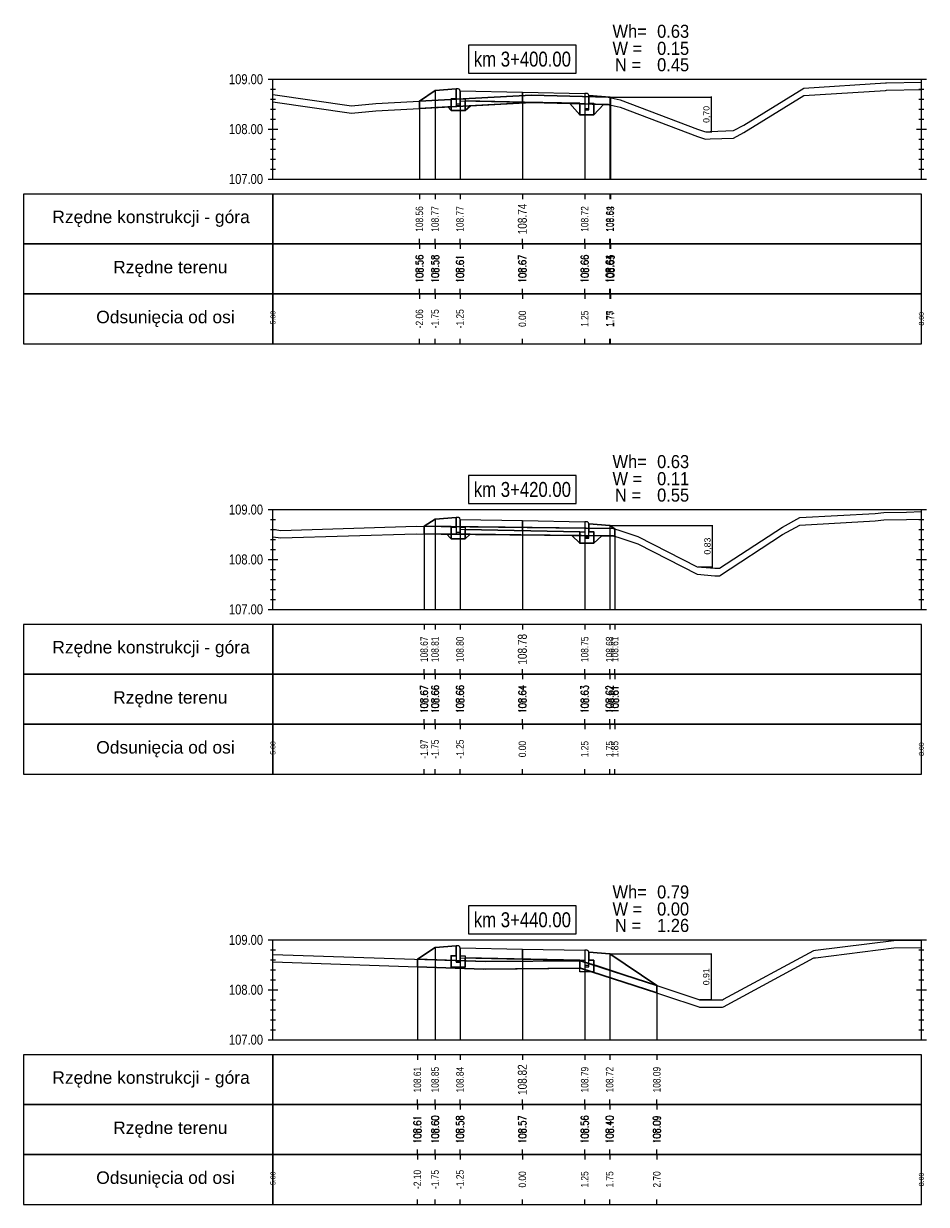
# Model space of a CAD drawing. Extents: x 7537626 to 7538805, y 5722894 to 5725486.
# Tile 81 of 105: x 7538582 to 7538600, y 5725387 to 5725410. Entities that reach past the tile are written whole.
import ezdxf

# ---------------------------------------------------------------- set-up
doc = ezdxf.new("R2010")
doc.units = 0
doc.header["$PDMODE"] = 35
doc.header["$PDSIZE"] = 0.3
for name, color, linetype in [('C-DROGI-PROFILE', 7, 'Continuous'), ('C-DROGI-PROFILE-ETYKIETY', 7, 'Continuous'), ('C-DROGI-PRZEKROJE-ETYKIETY', 7, 'Continuous'), ('C-POPRZECZKA-przekrój', 2, 'Continuous'), ('C-POPRZECZKA-widok', 1, 'Continuous')]:
    doc.layers.add(name, color=color, linetype=linetype)
for name, color, linetype, true_color in [('C-humus', 7, 'Continuous', 0x003df5), ('C-Teren', 7, 'Continuous', 0x008521), ('poprzeczki', 7, 'Continuous', 0x0000d6)]:
    doc.layers.add(name, color=color, linetype=linetype, true_color=true_color)
for name, color, linetype, lineweight, plot in [('D-1.pow. hum.', 7, 'Continuous', 30, False), ('D-2.wykop', 30, 'Continuous', 30, False), ('D-3.nasyp', 4, 'Continuous', 30, False)]:
    doc.layers.add(name, color=color, linetype=linetype, lineweight=lineweight, plot=plot)
doc.layers.add('D-roboty-ziemne-opis', color=2, linetype='Continuous', lineweight=30)
doc.styles.add('2mm08', font='arial.ttf', dxfattribs={"width": 0.8})
doc.styles.add('opis_50', font='arial.ttf', dxfattribs={"height": 0.125})
doc.styles.get("Standard").update_dxf_attribs({"font": 'arial.ttf'})
doc.dimstyles.new('OPIS_50', dxfattribs={"dimscale": 0.5, "dimtxt": 0.125, "dimasz": 0.25, "dimexe": 0.1, "dimexo": 0.15, "dimgap": 0.1, "dimtad": 1, "dimzin": 0, "dimtxsty": 'opis_50', "dimblk": 'ARCHTICK', "dimcen": 0.15, "dimdle": 0.1, "dimaunit": 2, "dimadec": 4, "dimazin": 0, "dimtfac": 1, "dimtmove": 0, "dimatfit": 3, "dimfxl": 1, "dimarcsym": 0})

# ---------------------------------------------------------------- blocks, each defined once
blk = doc.blocks.new('_ArchTick')
at = {"color": 0, "linetype": 'ByBlock', "const_width": 0.15}
blk.add_lwpolyline([(-0.5, -0.5), (0.5, 0.5)], dxfattribs=at)
blk = doc.blocks.new('*D165')
at = {"layer": 'Defpoints', "color": 0, "transparency": 16777216}
for p in [(7538594.068, 5725408.982), (7538595.99, 5725408.287), (7538596.103, 5725408.287)]:
    blk.add_point(p, dxfattribs=at)
at = {"layer": 'poprzeczki', "color": 0, "lineweight": -2, "transparency": 16777216}
for p, q in [((7538594.083, 5725408.982), (7538596.113, 5725408.982)), ((7538596.103, 5725408.992), (7538596.103, 5725408.277)), ((7538596.005, 5725408.287), (7538596.113, 5725408.287))]:
    blk.add_line(p, q, dxfattribs=at)
at = {"layer": 'poprzeczki', "color": 0, "lineweight": -2, "transparency": 16777216, "xscale": 0.025, "yscale": 0.025, "zscale": 0.025}
for p, rotation in [((7538596.103, 5725408.982), 90), ((7538596.103, 5725408.287), 270)]:
    blk.add_blockref('_ArchTick', p, dxfattribs=dict(at, rotation=rotation))
at = {"layer": 'poprzeczki', "color": 0, "transparency": 16777216, "insert": (7538596.018, 5725408.635), "char_height": 0.125, "attachment_point": 5, "rotation": 90, "style": 'opis_50'}
blk.add_mtext('0,70', dxfattribs=at)
blk = doc.blocks.new('*D166')
at = {"layer": 'Defpoints', "color": 0, "transparency": 16777216}
for p in [(7538594.068, 5725400.395), (7538595.825, 5725399.57), (7538596.125, 5725399.57)]:
    blk.add_point(p, dxfattribs=at)
at = {"layer": 'poprzeczki', "color": 0, "lineweight": -2, "transparency": 16777216}
for p, q in [((7538594.083, 5725400.395), (7538596.135, 5725400.395)), ((7538596.125, 5725400.405), (7538596.125, 5725399.56)), ((7538595.84, 5725399.57), (7538596.135, 5725399.57))]:
    blk.add_line(p, q, dxfattribs=at)
at = {"layer": 'poprzeczki', "color": 0, "lineweight": -2, "transparency": 16777216, "xscale": 0.025, "yscale": 0.025, "zscale": 0.025}
for p, rotation in [((7538596.125, 5725400.395), 90), ((7538596.125, 5725399.57), 270)]:
    blk.add_blockref('_ArchTick', p, dxfattribs=dict(at, rotation=rotation))
at = {"layer": 'poprzeczki', "color": 0, "transparency": 16777216, "insert": (7538596.039, 5725399.982), "char_height": 0.125, "attachment_point": 5, "rotation": 90, "style": 'opis_50'}
blk.add_mtext('0,83', dxfattribs=at)
blk = doc.blocks.new('*D167')
at = {"layer": 'Defpoints', "color": 0, "transparency": 16777216}
for p in [(7538594.068, 5725391.808), (7538595.863, 5725390.894), (7538596.1, 5725390.894)]:
    blk.add_point(p, dxfattribs=at)
at = {"layer": 'poprzeczki', "color": 0, "lineweight": -2, "transparency": 16777216}
for p, q in [((7538594.083, 5725391.808), (7538596.11, 5725391.808)), ((7538596.1, 5725391.818), (7538596.1, 5725390.884)), ((7538595.878, 5725390.894), (7538596.11, 5725390.894))]:
    blk.add_line(p, q, dxfattribs=at)
at = {"layer": 'poprzeczki', "color": 0, "lineweight": -2, "transparency": 16777216, "xscale": 0.025, "yscale": 0.025, "zscale": 0.025}
for p, rotation in [((7538596.1, 5725391.808), 90), ((7538596.1, 5725390.894), 270)]:
    blk.add_blockref('_ArchTick', p, dxfattribs=dict(at, rotation=rotation))
at = {"layer": 'poprzeczki', "color": 0, "transparency": 16777216, "insert": (7538596.015, 5725391.351), "char_height": 0.125, "attachment_point": 5, "rotation": 90, "style": 'opis_50'}
blk.add_mtext('0,91', dxfattribs=at)

msp = doc.modelspace()

# ---------------------------------------------------------------- linework, layer by layer
at = {"layer": 'C-DROGI-PROFILE', "color": 7, "linetype": 'Continuous', "lineweight": -3}
for p, q in [((7538590.254, 5725407.039), (7538590.254, 5725406.939)), ((7538590.568, 5725407.039), (7538590.568, 5725406.939)), ((7538591.068, 5725407.039), (7538591.068, 5725406.939)), ((7538592.318, 5725407.039), (7538592.318, 5725406.939)), ((7538593.568, 5725407.039), (7538593.568, 5725406.939)), ((7538594.068, 5725407.039), (7538594.068, 5725406.939)), ((7538594.084, 5725407.039), (7538594.084, 5725406.939)), ((7538590.254, 5725406.039), (7538590.254, 5725406.139)), ((7538590.568, 5725406.039), (7538590.568, 5725406.139)), ((7538591.068, 5725406.039), (7538591.068, 5725406.139)), ((7538592.318, 5725406.039), (7538592.318, 5725406.139)), ((7538593.568, 5725406.039), (7538593.568, 5725406.139)), ((7538594.068, 5725406.039), (7538594.068, 5725406.139)), ((7538594.084, 5725406.039), (7538594.084, 5725406.139)), ((7538590.254, 5725406.039), (7538590.254, 5725405.939)), ((7538590.568, 5725406.039), (7538590.568, 5725405.939)), ((7538591.068, 5725406.039), (7538591.068, 5725405.939)), ((7538592.318, 5725406.039), (7538592.318, 5725405.939)), ((7538593.568, 5725406.039), (7538593.568, 5725405.939)), ((7538594.068, 5725406.039), (7538594.068, 5725405.939)), ((7538594.084, 5725406.039), (7538594.084, 5725405.939)), ((7538590.254, 5725405.039), (7538590.254, 5725405.139)), ((7538590.254, 5725405.039), (7538590.254, 5725404.939)), ((7538590.568, 5725405.039), (7538590.568, 5725405.139)), ((7538590.568, 5725405.039), (7538590.568, 5725404.939)), ((7538591.068, 5725405.039), (7538591.068, 5725405.139)), ((7538591.068, 5725405.039), (7538591.068, 5725404.939)), ((7538592.318, 5725405.039), (7538592.318, 5725405.139)), ((7538592.318, 5725405.039), (7538592.318, 5725404.939)), ((7538593.568, 5725405.039), (7538593.568, 5725405.139)), ((7538593.568, 5725405.039), (7538593.568, 5725404.939)), ((7538594.068, 5725405.039), (7538594.068, 5725405.139)), ((7538594.068, 5725405.039), (7538594.068, 5725404.939)), ((7538594.084, 5725405.039), (7538594.084, 5725405.139)), ((7538594.084, 5725405.039), (7538594.084, 5725404.939)), ((7538590.254, 5725404.039), (7538590.254, 5725404.139)), ((7538590.568, 5725404.039), (7538590.568, 5725404.139)), ((7538591.068, 5725404.039), (7538591.068, 5725404.139)), ((7538592.318, 5725404.039), (7538592.318, 5725404.139)), ((7538593.568, 5725404.039), (7538593.568, 5725404.139)), ((7538594.068, 5725404.039), (7538594.068, 5725404.139)), ((7538594.084, 5725404.039), (7538594.084, 5725404.139)), ((7538590.349, 5725398.414), (7538590.349, 5725398.314)), ((7538590.568, 5725398.414), (7538590.568, 5725398.314)), ((7538591.068, 5725398.414), (7538591.068, 5725398.314)), ((7538592.318, 5725398.414), (7538592.318, 5725398.314)), ((7538593.568, 5725398.414), (7538593.568, 5725398.314)), ((7538594.068, 5725398.414), (7538594.068, 5725398.314)), ((7538594.169, 5725398.414), (7538594.169, 5725398.314)), ((7538590.349, 5725397.414), (7538590.349, 5725397.514)), ((7538590.349, 5725397.414), (7538590.349, 5725397.314)), ((7538590.568, 5725397.414), (7538590.568, 5725397.514)), ((7538590.568, 5725397.414), (7538590.568, 5725397.314)), ((7538591.068, 5725397.414), (7538591.068, 5725397.514)), ((7538591.068, 5725397.414), (7538591.068, 5725397.314)), ((7538592.318, 5725397.414), (7538592.318, 5725397.514)), ((7538592.318, 5725397.414), (7538592.318, 5725397.314)), ((7538593.568, 5725397.414), (7538593.568, 5725397.514)), ((7538593.568, 5725397.414), (7538593.568, 5725397.314)), ((7538594.068, 5725397.414), (7538594.068, 5725397.514)), ((7538594.068, 5725397.414), (7538594.068, 5725397.314)), ((7538594.169, 5725397.414), (7538594.169, 5725397.514)), ((7538594.169, 5725397.414), (7538594.169, 5725397.314)), ((7538590.349, 5725396.414), (7538590.349, 5725396.514)), ((7538590.568, 5725396.414), (7538590.568, 5725396.514)), ((7538591.068, 5725396.414), (7538591.068, 5725396.514)), ((7538592.318, 5725396.414), (7538592.318, 5725396.514)), ((7538593.568, 5725396.414), (7538593.568, 5725396.514)), ((7538594.068, 5725396.414), (7538594.068, 5725396.514)), ((7538594.169, 5725396.414), (7538594.169, 5725396.514)), ((7538590.349, 5725396.414), (7538590.349, 5725396.314)), ((7538590.568, 5725396.414), (7538590.568, 5725396.314)), ((7538591.068, 5725396.414), (7538591.068, 5725396.314)), ((7538592.318, 5725396.414), (7538592.318, 5725396.314)), ((7538593.568, 5725396.414), (7538593.568, 5725396.314)), ((7538594.068, 5725396.414), (7538594.068, 5725396.314)), ((7538594.169, 5725396.414), (7538594.169, 5725396.314)), ((7538590.349, 5725395.414), (7538590.349, 5725395.514)), ((7538590.568, 5725395.414), (7538590.568, 5725395.514)), ((7538591.068, 5725395.414), (7538591.068, 5725395.514)), ((7538592.318, 5725395.414), (7538592.318, 5725395.514)), ((7538593.568, 5725395.414), (7538593.568, 5725395.514)), ((7538594.068, 5725395.414), (7538594.068, 5725395.514)), ((7538594.169, 5725395.414), (7538594.169, 5725395.514)), ((7538590.213, 5725389.789), (7538590.213, 5725389.689)), ((7538590.568, 5725389.789), (7538590.568, 5725389.689)), ((7538591.068, 5725389.789), (7538591.068, 5725389.689)), ((7538592.318, 5725389.789), (7538592.318, 5725389.689)), ((7538593.568, 5725389.789), (7538593.568, 5725389.689)), ((7538594.068, 5725389.789), (7538594.068, 5725389.689)), ((7538595.014, 5725389.789), (7538595.014, 5725389.689)), ((7538590.213, 5725388.789), (7538590.213, 5725388.889)), ((7538590.568, 5725388.789), (7538590.568, 5725388.889)), ((7538591.068, 5725388.789), (7538591.068, 5725388.889)), ((7538592.318, 5725388.789), (7538592.318, 5725388.889)), ((7538593.568, 5725388.789), (7538593.568, 5725388.889)), ((7538594.068, 5725388.789), (7538594.068, 5725388.889)), ((7538595.014, 5725388.789), (7538595.014, 5725388.889)), ((7538590.213, 5725388.789), (7538590.213, 5725388.689)), ((7538590.568, 5725388.789), (7538590.568, 5725388.689)), ((7538591.068, 5725388.789), (7538591.068, 5725388.689)), ((7538592.318, 5725388.789), (7538592.318, 5725388.689)), ((7538593.568, 5725388.789), (7538593.568, 5725388.689)), ((7538594.068, 5725388.789), (7538594.068, 5725388.689)), ((7538595.014, 5725388.789), (7538595.014, 5725388.689)), ((7538590.213, 5725387.789), (7538590.213, 5725387.889)), ((7538590.213, 5725387.789), (7538590.213, 5725387.689)), ((7538590.568, 5725387.789), (7538590.568, 5725387.889)), ((7538590.568, 5725387.789), (7538590.568, 5725387.689)), ((7538591.068, 5725387.789), (7538591.068, 5725387.889)), ((7538591.068, 5725387.789), (7538591.068, 5725387.689)), ((7538592.318, 5725387.789), (7538592.318, 5725387.889)), ((7538592.318, 5725387.789), (7538592.318, 5725387.689)), ((7538593.568, 5725387.789), (7538593.568, 5725387.889)), ((7538593.568, 5725387.789), (7538593.568, 5725387.689)), ((7538594.068, 5725387.789), (7538594.068, 5725387.889)), ((7538594.068, 5725387.789), (7538594.068, 5725387.689)), ((7538595.014, 5725387.789), (7538595.014, 5725387.889)), ((7538595.014, 5725387.789), (7538595.014, 5725387.689)), ((7538590.213, 5725386.789), (7538590.213, 5725386.889)), ((7538590.568, 5725386.789), (7538590.568, 5725386.889)), ((7538591.068, 5725386.789), (7538591.068, 5725386.889)), ((7538592.318, 5725386.789), (7538592.318, 5725386.889)), ((7538593.568, 5725386.789), (7538593.568, 5725386.889)), ((7538594.068, 5725386.789), (7538594.068, 5725386.889)), ((7538595.014, 5725386.789), (7538595.014, 5725386.889))]:
    msp.add_line(p, q, dxfattribs=at)
at = {"layer": 'C-DROGI-PROFILE', "color": 1, "linetype": 'Continuous', "lineweight": -3}
for points in [[(7538587.318, 5725406.039), (7538587.318, 5725407.039), (7538582.318, 5725407.039), (7538582.318, 5725406.039)], [(7538587.318, 5725406.039), (7538600.318, 5725406.039), (7538600.318, 5725407.039), (7538587.318, 5725407.039)], [(7538587.318, 5725405.039), (7538587.318, 5725406.039), (7538582.318, 5725406.039), (7538582.318, 5725405.039)], [(7538587.318, 5725405.039), (7538600.318, 5725405.039), (7538600.318, 5725406.039), (7538587.318, 5725406.039)], [(7538587.318, 5725404.039), (7538587.318, 5725405.039), (7538582.318, 5725405.039), (7538582.318, 5725404.039)], [(7538587.318, 5725404.039), (7538600.318, 5725404.039), (7538600.318, 5725405.039), (7538587.318, 5725405.039)], [(7538587.318, 5725397.414), (7538587.318, 5725398.414), (7538582.318, 5725398.414), (7538582.318, 5725397.414)], [(7538587.318, 5725397.414), (7538600.318, 5725397.414), (7538600.318, 5725398.414), (7538587.318, 5725398.414)], [(7538587.318, 5725396.414), (7538587.318, 5725397.414), (7538582.318, 5725397.414), (7538582.318, 5725396.414)], [(7538587.318, 5725396.414), (7538600.318, 5725396.414), (7538600.318, 5725397.414), (7538587.318, 5725397.414)], [(7538587.318, 5725395.414), (7538587.318, 5725396.414), (7538582.318, 5725396.414), (7538582.318, 5725395.414)], [(7538587.318, 5725395.414), (7538600.318, 5725395.414), (7538600.318, 5725396.414), (7538587.318, 5725396.414)], [(7538587.318, 5725388.789), (7538587.318, 5725389.789), (7538582.318, 5725389.789), (7538582.318, 5725388.789)], [(7538587.318, 5725388.789), (7538600.318, 5725388.789), (7538600.318, 5725389.789), (7538587.318, 5725389.789)], [(7538587.318, 5725387.789), (7538587.318, 5725388.789), (7538582.318, 5725388.789), (7538582.318, 5725387.789)], [(7538587.318, 5725387.789), (7538600.318, 5725387.789), (7538600.318, 5725388.789), (7538587.318, 5725388.789)], [(7538587.318, 5725386.789), (7538587.318, 5725387.789), (7538582.318, 5725387.789), (7538582.318, 5725386.789)], [(7538587.318, 5725386.789), (7538600.318, 5725386.789), (7538600.318, 5725387.789), (7538587.318, 5725387.789)]]:
    msp.add_3dface(points, dxfattribs=at)
at = {"layer": 'C-DROGI-PRZEKROJE-ETYKIETY', "color": 1, "linetype": 'Continuous', "lineweight": -3}
for p, q in [((7538590.568, 5725409.112), (7538590.568, 5725407.339)), ((7538591.068, 5725409.106), (7538591.068, 5725407.339)), ((7538592.318, 5725409.081), (7538592.318, 5725407.339)), ((7538593.568, 5725409.056), (7538593.568, 5725407.339)), ((7538594.068, 5725408.982), (7538594.068, 5725407.339)), ((7538594.084, 5725408.971), (7538594.084, 5725407.339)), ((7538590.254, 5725408.903), (7538590.254, 5725407.339)), ((7538590.568, 5725400.525), (7538590.568, 5725398.714)), ((7538591.068, 5725400.519), (7538591.068, 5725398.714)), ((7538592.318, 5725400.494), (7538592.318, 5725398.714)), ((7538593.568, 5725400.469), (7538593.568, 5725398.714)), ((7538590.349, 5725400.379), (7538590.349, 5725398.714)), ((7538594.068, 5725400.395), (7538594.068, 5725398.714)), ((7538594.169, 5725400.328), (7538594.169, 5725398.714)), ((7538590.568, 5725391.938), (7538590.568, 5725390.089)), ((7538591.068, 5725391.931), (7538591.068, 5725390.089)), ((7538590.213, 5725391.701), (7538590.213, 5725390.089)), ((7538592.318, 5725391.906), (7538592.318, 5725390.089)), ((7538593.568, 5725391.881), (7538593.568, 5725390.089)), ((7538594.068, 5725391.808), (7538594.068, 5725390.089)), ((7538595.014, 5725391.177), (7538595.014, 5725390.089))]:
    msp.add_line(p, q, dxfattribs=at)
at = {"layer": 'C-humus'}
for p, q in [((7538596.761, 5725408.27), (7538597.962, 5725409.012)), ((7538597.962, 5725409.012), (7538599.6, 5725409.117)), ((7538599.6, 5725409.117), (7538599.621, 5725409.119)), ((7538599.621, 5725409.119), (7538600.318, 5725409.134)), ((7538587.318, 5725408.885), (7538588.889, 5725408.659)), ((7538589.379, 5725408.706), (7538592.5, 5725408.873)), ((7538592.5, 5725408.873), (7538593.32, 5725408.854)), ((7538593.32, 5725408.854), (7538594.04, 5725408.831)), ((7538594.04, 5725408.831), (7538594.281, 5725408.778)), ((7538594.281, 5725408.778), (7538595.832, 5725408.192)), ((7538588.889, 5725408.659), (7538589.379, 5725408.706)), ((7538596.549, 5725408.161), (7538596.761, 5725408.27)), ((7538595.832, 5725408.192), (7538595.99, 5725408.137)), ((7538595.99, 5725408.137), (7538596.082, 5725408.144)), ((7538596.082, 5725408.144), (7538596.549, 5725408.161)), ((7538597.878, 5725400.403), (7538599.391, 5725400.488)), ((7538599.391, 5725400.488), (7538599.566, 5725400.509)), ((7538599.566, 5725400.509), (7538600.02, 5725400.516)), ((7538600.02, 5725400.516), (7538600.318, 5725400.523)), ((7538587.477, 5725400.147), (7538590.186, 5725400.231)), ((7538590.186, 5725400.231), (7538590.691, 5725400.225)), ((7538590.691, 5725400.225), (7538594.137, 5725400.187)), ((7538596.268, 5725399.388), (7538597.53, 5725400.214)), ((7538597.53, 5725400.214), (7538597.878, 5725400.403)), ((7538587.318, 5725400.17), (7538587.477, 5725400.147)), ((7538594.137, 5725400.187), (7538594.254, 5725400.152)), ((7538594.254, 5725400.152), (7538594.633, 5725400.027)), ((7538594.633, 5725400.027), (7538595.825, 5725399.42)), ((7538595.825, 5725399.42), (7538596.174, 5725399.388)), ((7538596.174, 5725399.388), (7538596.268, 5725399.388)), ((7538599.766, 5725391.928), (7538600.318, 5725391.937)), ((7538596.351, 5725390.751), (7538598.158, 5725391.73)), ((7538598.158, 5725391.73), (7538598.192, 5725391.732)), ((7538598.192, 5725391.732), (7538599.766, 5725391.928)), ((7538587.318, 5725391.65), (7538591.579, 5725391.504)), ((7538591.579, 5725391.504), (7538593.486, 5725391.523)), ((7538593.486, 5725391.523), (7538593.793, 5725391.432)), ((7538593.793, 5725391.432), (7538595.855, 5725390.748)), ((7538595.855, 5725390.748), (7538595.872, 5725390.74)), ((7538596.333, 5725390.739), (7538596.351, 5725390.751)), ((7538595.872, 5725390.74), (7538595.877, 5725390.739)), ((7538595.877, 5725390.739), (7538596.333, 5725390.739))]:
    msp.add_line(p, q, dxfattribs=at)
at = {"layer": 'C-POPRZECZKA-przekrój', "color": 2, "linetype": 'Continuous', "lineweight": -3}
for p, q in [((7538590.254, 5725408.903), (7538590.568, 5725409.112)), ((7538590.568, 5725409.112), (7538590.988, 5725409.146)), ((7538591.028, 5725409.146), (7538590.988, 5725409.146)), ((7538590.988, 5725409.146), (7538590.988, 5725408.816)), ((7538591.033, 5725409.146), (7538591.028, 5725409.146)), ((7538591.042, 5725409.144), (7538591.033, 5725409.146)), ((7538591.05, 5725409.139), (7538591.042, 5725409.144)), ((7538591.056, 5725409.134), (7538591.05, 5725409.139)), ((7538591.061, 5725409.129), (7538591.056, 5725409.134)), ((7538591.065, 5725409.122), (7538591.061, 5725409.129)), ((7538591.067, 5725409.113), (7538591.065, 5725409.122)), ((7538591.068, 5725409.106), (7538591.067, 5725409.113)), ((7538591.068, 5725409.106), (7538592.318, 5725409.081)), ((7538591.068, 5725409.106), (7538591.069, 5725408.906)), ((7538591.068, 5725408.816), (7538591.068, 5725409.106)), ((7538591.068, 5725409.106), (7538591.068, 5725408.946)), ((7538592.318, 5725408.881), (7538592.318, 5725409.081)), ((7538592.318, 5725409.081), (7538593.568, 5725409.056)), ((7538593.568, 5725409.056), (7538593.567, 5725408.856)), ((7538593.608, 5725409.056), (7538593.568, 5725409.056)), ((7538593.568, 5725409.056), (7538593.568, 5725408.726)), ((7538593.613, 5725409.056), (7538593.608, 5725409.056)), ((7538593.622, 5725409.054), (7538593.613, 5725409.056)), ((7538593.63, 5725409.049), (7538593.622, 5725409.054)), ((7538593.636, 5725409.044), (7538593.63, 5725409.049)), ((7538593.641, 5725409.039), (7538593.636, 5725409.044)), ((7538593.645, 5725409.032), (7538593.641, 5725409.039)), ((7538593.647, 5725409.023), (7538593.645, 5725409.032)), ((7538593.648, 5725409.016), (7538593.647, 5725409.023)), ((7538593.648, 5725408.726), (7538593.648, 5725409.016)), ((7538593.648, 5725409.016), (7538593.648, 5725408.856)), ((7538593.648, 5725409.016), (7538594.068, 5725408.982)), ((7538594.068, 5725408.982), (7538594.084, 5725408.971)), ((7538590.888, 5725408.716), (7538590.888, 5725408.946)), ((7538590.888, 5725408.946), (7538590.988, 5725408.946)), ((7538590.988, 5725408.946), (7538590.988, 5725408.846)), ((7538590.988, 5725408.846), (7538591.068, 5725408.846)), ((7538590.988, 5725408.816), (7538591.068, 5725408.816)), ((7538591.068, 5725408.946), (7538591.168, 5725408.946)), ((7538591.069, 5725408.906), (7538592.318, 5725408.881)), ((7538591.168, 5725408.946), (7538591.168, 5725408.716)), ((7538592.318, 5725408.881), (7538593.567, 5725408.856)), ((7538593.468, 5725408.626), (7538593.468, 5725408.856)), ((7538593.468, 5725408.856), (7538593.568, 5725408.856)), ((7538593.568, 5725408.856), (7538593.568, 5725408.756)), ((7538593.568, 5725408.756), (7538593.648, 5725408.756)), ((7538593.648, 5725408.856), (7538593.748, 5725408.856)), ((7538593.748, 5725408.856), (7538593.748, 5725408.626)), ((7538591.168, 5725408.716), (7538590.888, 5725408.716)), ((7538593.748, 5725408.626), (7538593.468, 5725408.626)), ((7538593.568, 5725408.726), (7538593.648, 5725408.726)), ((7538590.349, 5725400.379), (7538590.568, 5725400.525)), ((7538590.568, 5725400.525), (7538590.988, 5725400.559)), ((7538591.028, 5725400.559), (7538590.988, 5725400.559)), ((7538590.988, 5725400.559), (7538590.988, 5725400.229)), ((7538591.033, 5725400.558), (7538591.028, 5725400.559)), ((7538591.042, 5725400.556), (7538591.033, 5725400.558)), ((7538591.05, 5725400.552), (7538591.042, 5725400.556)), ((7538591.056, 5725400.547), (7538591.05, 5725400.552)), ((7538591.061, 5725400.542), (7538591.056, 5725400.547)), ((7538591.065, 5725400.534), (7538591.061, 5725400.542)), ((7538591.067, 5725400.526), (7538591.065, 5725400.534)), ((7538591.068, 5725400.519), (7538591.067, 5725400.526)), ((7538591.068, 5725400.519), (7538592.318, 5725400.494)), ((7538591.068, 5725400.519), (7538591.069, 5725400.319)), ((7538591.068, 5725400.229), (7538591.068, 5725400.519)), ((7538591.068, 5725400.519), (7538591.068, 5725400.359)), ((7538592.318, 5725400.294), (7538592.318, 5725400.494)), ((7538592.318, 5725400.494), (7538593.568, 5725400.469)), ((7538593.568, 5725400.469), (7538593.567, 5725400.269)), ((7538593.608, 5725400.469), (7538593.568, 5725400.469)), ((7538593.568, 5725400.469), (7538593.568, 5725400.139)), ((7538593.613, 5725400.468), (7538593.608, 5725400.469)), ((7538593.622, 5725400.466), (7538593.613, 5725400.468)), ((7538593.63, 5725400.462), (7538593.622, 5725400.466)), ((7538593.636, 5725400.457), (7538593.63, 5725400.462)), ((7538593.641, 5725400.452), (7538593.636, 5725400.457)), ((7538593.645, 5725400.444), (7538593.641, 5725400.452)), ((7538590.888, 5725400.129), (7538590.888, 5725400.359)), ((7538590.888, 5725400.359), (7538590.988, 5725400.359)), ((7538590.988, 5725400.359), (7538590.988, 5725400.259)), ((7538590.988, 5725400.259), (7538591.068, 5725400.259)), ((7538590.988, 5725400.229), (7538591.068, 5725400.229)), ((7538591.068, 5725400.359), (7538591.168, 5725400.359)), ((7538591.069, 5725400.319), (7538592.318, 5725400.294)), ((7538591.168, 5725400.359), (7538591.168, 5725400.129)), ((7538592.318, 5725400.294), (7538593.567, 5725400.269)), ((7538593.468, 5725400.039), (7538593.468, 5725400.269)), ((7538593.468, 5725400.269), (7538593.568, 5725400.269)), ((7538593.568, 5725400.269), (7538593.568, 5725400.169)), ((7538593.647, 5725400.436), (7538593.645, 5725400.444)), ((7538593.648, 5725400.429), (7538593.647, 5725400.436)), ((7538593.648, 5725400.139), (7538593.648, 5725400.429)), ((7538593.648, 5725400.429), (7538593.648, 5725400.269)), ((7538593.648, 5725400.429), (7538594.068, 5725400.395)), ((7538593.648, 5725400.269), (7538593.748, 5725400.269)), ((7538593.748, 5725400.269), (7538593.748, 5725400.039)), ((7538594.068, 5725400.395), (7538594.169, 5725400.328)), ((7538591.168, 5725400.129), (7538590.888, 5725400.129)), ((7538593.748, 5725400.039), (7538593.468, 5725400.039)), ((7538593.568, 5725400.169), (7538593.648, 5725400.169)), ((7538593.568, 5725400.139), (7538593.648, 5725400.139)), ((7538590.213, 5725391.701), (7538590.568, 5725391.938)), ((7538590.568, 5725391.938), (7538590.988, 5725391.971)), ((7538591.028, 5725391.971), (7538590.988, 5725391.971)), ((7538590.988, 5725391.971), (7538590.988, 5725391.641)), ((7538591.033, 5725391.971), (7538591.028, 5725391.971)), ((7538591.042, 5725391.969), (7538591.033, 5725391.971)), ((7538591.05, 5725391.965), (7538591.042, 5725391.969)), ((7538591.056, 5725391.96), (7538591.05, 5725391.965)), ((7538591.061, 5725391.954), (7538591.056, 5725391.96)), ((7538591.065, 5725391.947), (7538591.061, 5725391.954)), ((7538591.067, 5725391.939), (7538591.065, 5725391.947)), ((7538591.068, 5725391.931), (7538591.067, 5725391.939)), ((7538591.068, 5725391.931), (7538592.318, 5725391.906)), ((7538591.068, 5725391.931), (7538591.069, 5725391.731)), ((7538591.068, 5725391.641), (7538591.068, 5725391.931)), ((7538591.068, 5725391.931), (7538591.068, 5725391.771)), ((7538590.888, 5725391.541), (7538590.888, 5725391.771)), ((7538590.888, 5725391.771), (7538590.988, 5725391.771)), ((7538590.988, 5725391.771), (7538590.988, 5725391.671)), ((7538591.068, 5725391.771), (7538591.168, 5725391.771)), ((7538591.069, 5725391.731), (7538592.318, 5725391.706)), ((7538591.168, 5725391.771), (7538591.168, 5725391.541)), ((7538592.318, 5725391.706), (7538592.318, 5725391.906)), ((7538592.318, 5725391.906), (7538593.568, 5725391.881)), ((7538592.318, 5725391.706), (7538593.567, 5725391.681)), ((7538593.568, 5725391.881), (7538593.567, 5725391.681)), ((7538593.608, 5725391.881), (7538593.568, 5725391.881)), ((7538593.568, 5725391.881), (7538593.568, 5725391.551)), ((7538593.613, 5725391.881), (7538593.608, 5725391.881)), ((7538593.622, 5725391.879), (7538593.613, 5725391.881)), ((7538593.63, 5725391.875), (7538593.622, 5725391.879)), ((7538593.636, 5725391.87), (7538593.63, 5725391.875)), ((7538593.641, 5725391.864), (7538593.636, 5725391.87)), ((7538593.645, 5725391.857), (7538593.641, 5725391.864)), ((7538593.647, 5725391.849), (7538593.645, 5725391.857)), ((7538593.648, 5725391.841), (7538593.647, 5725391.849)), ((7538593.648, 5725391.551), (7538593.648, 5725391.841)), ((7538593.648, 5725391.841), (7538593.648, 5725391.681)), ((7538593.648, 5725391.841), (7538594.068, 5725391.808)), ((7538594.068, 5725391.808), (7538595.014, 5725391.177)), ((7538591.168, 5725391.541), (7538590.888, 5725391.541)), ((7538590.988, 5725391.671), (7538591.068, 5725391.671)), ((7538590.988, 5725391.641), (7538591.068, 5725391.641)), ((7538593.468, 5725391.451), (7538593.468, 5725391.681)), ((7538593.468, 5725391.681), (7538593.568, 5725391.681)), ((7538593.568, 5725391.681), (7538593.568, 5725391.581)), ((7538593.568, 5725391.581), (7538593.648, 5725391.581)), ((7538593.568, 5725391.551), (7538593.648, 5725391.551)), ((7538593.648, 5725391.681), (7538593.748, 5725391.681)), ((7538593.748, 5725391.681), (7538593.748, 5725391.451)), ((7538593.748, 5725391.451), (7538593.468, 5725391.451))]:
    msp.add_line(p, q, dxfattribs=at)
at = {"layer": 'C-POPRZECZKA-widok', "color": 1, "linetype": 'Continuous', "lineweight": -3}
for p, q in [((7538587.218, 5725409.339), (7538600.418, 5725409.339)), ((7538587.318, 5725407.339), (7538587.318, 5725409.339)), ((7538600.318, 5725407.339), (7538600.318, 5725409.339)), ((7538587.268, 5725409.139), (7538587.368, 5725409.139)), ((7538600.268, 5725409.139), (7538600.368, 5725409.139)), ((7538587.268, 5725408.939), (7538587.368, 5725408.939)), ((7538587.268, 5725408.739), (7538587.368, 5725408.739)), ((7538600.268, 5725408.939), (7538600.368, 5725408.939)), ((7538600.268, 5725408.739), (7538600.368, 5725408.739)), ((7538587.268, 5725408.539), (7538587.368, 5725408.539)), ((7538600.268, 5725408.539), (7538600.368, 5725408.539)), ((7538587.218, 5725408.339), (7538587.418, 5725408.339)), ((7538587.268, 5725408.339), (7538587.368, 5725408.339)), ((7538600.218, 5725408.339), (7538600.418, 5725408.339)), ((7538600.268, 5725408.339), (7538600.368, 5725408.339)), ((7538587.268, 5725408.139), (7538587.368, 5725408.139)), ((7538600.268, 5725408.139), (7538600.368, 5725408.139)), ((7538587.268, 5725407.939), (7538587.368, 5725407.939)), ((7538600.268, 5725407.939), (7538600.368, 5725407.939)), ((7538587.268, 5725407.739), (7538587.368, 5725407.739)), ((7538600.268, 5725407.739), (7538600.368, 5725407.739)), ((7538587.218, 5725407.339), (7538600.418, 5725407.339)), ((7538587.268, 5725407.539), (7538587.368, 5725407.539)), ((7538600.268, 5725407.539), (7538600.368, 5725407.539)), ((7538587.218, 5725400.714), (7538600.418, 5725400.714)), ((7538587.318, 5725398.714), (7538587.318, 5725400.714)), ((7538600.318, 5725398.714), (7538600.318, 5725400.714)), ((7538587.268, 5725400.514), (7538587.368, 5725400.514)), ((7538600.268, 5725400.514), (7538600.368, 5725400.514)), ((7538587.268, 5725400.314), (7538587.368, 5725400.314)), ((7538600.268, 5725400.314), (7538600.368, 5725400.314)), ((7538587.268, 5725400.114), (7538587.368, 5725400.114)), ((7538600.268, 5725400.114), (7538600.368, 5725400.114)), ((7538587.268, 5725399.914), (7538587.368, 5725399.914)), ((7538600.268, 5725399.914), (7538600.368, 5725399.914)), ((7538587.218, 5725399.714), (7538587.418, 5725399.714)), ((7538587.268, 5725399.714), (7538587.368, 5725399.714)), ((7538587.268, 5725399.514), (7538587.368, 5725399.514)), ((7538600.218, 5725399.714), (7538600.418, 5725399.714)), ((7538600.268, 5725399.714), (7538600.368, 5725399.714)), ((7538600.268, 5725399.514), (7538600.368, 5725399.514)), ((7538587.268, 5725399.314), (7538587.368, 5725399.314)), ((7538600.268, 5725399.314), (7538600.368, 5725399.314)), ((7538587.268, 5725399.114), (7538587.368, 5725399.114)), ((7538600.268, 5725399.114), (7538600.368, 5725399.114)), ((7538587.268, 5725398.914), (7538587.368, 5725398.914)), ((7538600.268, 5725398.914), (7538600.368, 5725398.914)), ((7538587.218, 5725398.714), (7538600.418, 5725398.714)), ((7538587.218, 5725392.089), (7538600.418, 5725392.089)), ((7538587.318, 5725390.089), (7538587.318, 5725392.089)), ((7538600.318, 5725390.089), (7538600.318, 5725392.089)), ((7538587.268, 5725391.889), (7538587.368, 5725391.889)), ((7538600.268, 5725391.889), (7538600.368, 5725391.889)), ((7538587.268, 5725391.689), (7538587.368, 5725391.689)), ((7538587.268, 5725391.489), (7538587.368, 5725391.489)), ((7538600.268, 5725391.689), (7538600.368, 5725391.689)), ((7538600.268, 5725391.489), (7538600.368, 5725391.489)), ((7538587.268, 5725391.289), (7538587.368, 5725391.289)), ((7538600.268, 5725391.289), (7538600.368, 5725391.289)), ((7538587.218, 5725391.089), (7538587.418, 5725391.089)), ((7538587.268, 5725391.089), (7538587.368, 5725391.089)), ((7538600.218, 5725391.089), (7538600.418, 5725391.089)), ((7538600.268, 5725391.089), (7538600.368, 5725391.089)), ((7538587.268, 5725390.889), (7538587.368, 5725390.889)), ((7538600.268, 5725390.889), (7538600.368, 5725390.889)), ((7538587.268, 5725390.689), (7538587.368, 5725390.689)), ((7538600.268, 5725390.689), (7538600.368, 5725390.689)), ((7538587.268, 5725390.489), (7538587.368, 5725390.489)), ((7538587.268, 5725390.289), (7538587.368, 5725390.289)), ((7538600.268, 5725390.489), (7538600.368, 5725390.489)), ((7538600.268, 5725390.289), (7538600.368, 5725390.289)), ((7538587.218, 5725390.089), (7538600.418, 5725390.089))]:
    msp.add_line(p, q, dxfattribs=at)
at = {"layer": 'C-POPRZECZKA-widok', "color": 3, "linetype": 'Continuous', "lineweight": -3}
for points in [[(7538591.238, 5725409.464), (7538593.398, 5725409.464), (7538593.398, 5725410.021), (7538591.238, 5725410.021)], [(7538591.238, 5725400.839), (7538593.398, 5725400.839), (7538593.398, 5725401.396), (7538591.238, 5725401.396)], [(7538591.238, 5725392.214), (7538593.398, 5725392.214), (7538593.398, 5725392.771), (7538591.238, 5725392.771)]]:
    msp.add_3dface(points, dxfattribs=at)
at = {"layer": 'C-Teren'}
for p, q in [((7538597.962, 5725409.162), (7538599.6, 5725409.267)), ((7538599.6, 5725409.267), (7538599.621, 5725409.269)), ((7538599.621, 5725409.269), (7538600.318, 5725409.284)), ((7538587.318, 5725409.035), (7538588.889, 5725408.809)), ((7538589.379, 5725408.856), (7538592.5, 5725409.023)), ((7538592.5, 5725409.023), (7538593.32, 5725409.004)), ((7538593.32, 5725409.004), (7538594.04, 5725408.981)), ((7538594.04, 5725408.981), (7538594.281, 5725408.928)), ((7538596.761, 5725408.42), (7538597.962, 5725409.162)), ((7538588.889, 5725408.809), (7538589.379, 5725408.856)), ((7538594.281, 5725408.928), (7538595.832, 5725408.342)), ((7538595.832, 5725408.342), (7538595.99, 5725408.287)), ((7538595.99, 5725408.287), (7538596.082, 5725408.294)), ((7538596.082, 5725408.294), (7538596.549, 5725408.311)), ((7538596.549, 5725408.311), (7538596.761, 5725408.42)), ((7538597.53, 5725400.364), (7538597.878, 5725400.553)), ((7538597.878, 5725400.553), (7538599.391, 5725400.638)), ((7538599.391, 5725400.638), (7538599.566, 5725400.659)), ((7538599.566, 5725400.659), (7538600.02, 5725400.666)), ((7538600.02, 5725400.666), (7538600.318, 5725400.673)), ((7538587.318, 5725400.32), (7538587.477, 5725400.297)), ((7538587.477, 5725400.297), (7538590.186, 5725400.381)), ((7538590.186, 5725400.381), (7538590.691, 5725400.375)), ((7538590.691, 5725400.375), (7538594.137, 5725400.337)), ((7538594.137, 5725400.337), (7538594.254, 5725400.302)), ((7538594.254, 5725400.302), (7538594.633, 5725400.177)), ((7538596.268, 5725399.538), (7538597.53, 5725400.364)), ((7538594.633, 5725400.177), (7538595.825, 5725399.57)), ((7538595.825, 5725399.57), (7538596.174, 5725399.538)), ((7538596.174, 5725399.538), (7538596.268, 5725399.538)), ((7538598.192, 5725391.882), (7538599.766, 5725392.078)), ((7538599.766, 5725392.078), (7538600.318, 5725392.087)), ((7538587.318, 5725391.8), (7538591.579, 5725391.654)), ((7538596.351, 5725390.901), (7538598.158, 5725391.88)), ((7538598.158, 5725391.88), (7538598.192, 5725391.882)), ((7538591.579, 5725391.654), (7538593.486, 5725391.673)), ((7538593.486, 5725391.673), (7538593.793, 5725391.582)), ((7538593.793, 5725391.582), (7538595.855, 5725390.898)), ((7538595.855, 5725390.898), (7538595.872, 5725390.89)), ((7538595.872, 5725390.89), (7538595.877, 5725390.889)), ((7538595.877, 5725390.889), (7538596.333, 5725390.889)), ((7538596.333, 5725390.889), (7538596.351, 5725390.901))]:
    msp.add_line(p, q, dxfattribs=at)
at = {"layer": 'D-1.pow. hum.'}
for points in [[(7538590.254, 5725408.903), (7538590.254, 5725408.753), (7538592.5, 5725408.873), (7538594.04, 5725408.831), (7538594.084, 5725408.821), (7538594.084, 5725408.971), (7538594.04, 5725408.981), (7538592.5, 5725409.023), (7538590.254, 5725408.903)], [(7538590.349, 5725400.379), (7538590.349, 5725400.229), (7538594.137, 5725400.187), (7538594.169, 5725400.178), (7538594.169, 5725400.328), (7538594.137, 5725400.337), (7538590.349, 5725400.379)], [(7538590.213, 5725391.701), (7538590.213, 5725391.551), (7538591.54, 5725391.506), (7538593.486, 5725391.523), (7538595.014, 5725391.027), (7538595.014, 5725391.177), (7538593.486, 5725391.673), (7538591.579, 5725391.654), (7538590.213, 5725391.701)]]:
    msp.add_lwpolyline(points, dxfattribs=at)
at = {"layer": 'D-2.wykop'}
for points in [[(7538590.821, 5725408.784), (7538590.888, 5725408.716), (7538591.168, 5725408.716), (7538591.279, 5725408.808), (7538590.821, 5725408.784)], [(7538593.27, 5725408.852), (7538593.468, 5725408.626), (7538593.748, 5725408.626), (7538593.941, 5725408.834), (7538593.27, 5725408.852)], [(7538590.8, 5725400.224), (7538590.888, 5725400.129), (7538591.168, 5725400.129), (7538591.27, 5725400.219), (7538590.8, 5725400.224)], [(7538593.307, 5725400.196), (7538593.468, 5725400.039), (7538593.748, 5725400.039), (7538593.908, 5725400.19), (7538593.308, 5725400.196)]]:
    msp.add_lwpolyline(points, dxfattribs=at)
at = {"layer": 'D-3.nasyp'}
for points in [[(7538590.888, 5725408.716), (7538590.888, 5725408.946), (7538590.988, 5725408.946), (7538590.988, 5725409.146), (7538590.568, 5725409.112), (7538590.254, 5725408.903), (7538590.254, 5725408.753), (7538590.821, 5725408.784), (7538590.888, 5725408.716)], [(7538593.648, 5725409.016), (7538593.648, 5725408.856), (7538593.748, 5725408.856), (7538593.748, 5725408.626), (7538593.942, 5725408.834), (7538594.04, 5725408.831), (7538594.084, 5725408.821), (7538594.084, 5725408.971), (7538594.068, 5725408.982), (7538593.648, 5725409.016)], [(7538591.168, 5725408.904), (7538591.168, 5725408.716), (7538591.279, 5725408.808), (7538592.5, 5725408.873), (7538593.27, 5725408.852), (7538593.468, 5725408.626), (7538593.468, 5725408.856), (7538593.468, 5725408.858), (7538592.363, 5725408.88), (7538591.168, 5725408.904)], [(7538590.872, 5725400.146), (7538590.888, 5725400.129), (7538590.888, 5725400.359), (7538590.988, 5725400.359), (7538590.988, 5725400.559), (7538590.568, 5725400.525), (7538590.349, 5725400.379), (7538590.349, 5725400.229), (7538590.8, 5725400.224), (7538590.872, 5725400.146)], [(7538591.168, 5725400.317), (7538591.168, 5725400.129), (7538591.27, 5725400.219), (7538593.307, 5725400.196), (7538593.468, 5725400.039), (7538593.468, 5725400.269), (7538591.168, 5725400.317)], [(7538593.648, 5725400.429), (7538593.648, 5725400.269), (7538593.748, 5725400.269), (7538593.748, 5725400.039), (7538593.908, 5725400.19), (7538594.137, 5725400.187), (7538594.169, 5725400.178), (7538594.169, 5725400.328), (7538594.068, 5725400.395), (7538593.648, 5725400.429)], [(7538590.888, 5725391.541), (7538590.888, 5725391.771), (7538590.988, 5725391.771), (7538590.988, 5725391.971), (7538590.568, 5725391.938), (7538590.213, 5725391.701), (7538590.213, 5725391.551), (7538591.54, 5725391.506), (7538593.468, 5725391.523), (7538593.471, 5725391.683), (7538591.168, 5725391.729), (7538591.168, 5725391.541), (7538590.888, 5725391.541)], [(7538593.648, 5725391.845), (7538593.648, 5725391.682), (7538593.748, 5725391.681), (7538593.748, 5725391.451), (7538593.707, 5725391.451), (7538595.014, 5725391.027), (7538595.014, 5725391.177), (7538594.068, 5725391.808), (7538593.648, 5725391.841)]]:
    msp.add_lwpolyline(points, dxfattribs=at)

# ---------------------------------------------------------------- texts
at = {"layer": 'C-DROGI-PROFILE', "color": 2}
for s, p in [('Rzędne konstrukcji - góra', (7538582.893, 5725406.456)), ('Rzędne terenu', (7538584.113, 5725405.45)), ('Odsunięcia od osi', (7538583.774, 5725404.45)), ('Rzędne konstrukcji - góra', (7538582.893, 5725397.831)), ('Rzędne terenu', (7538584.113, 5725396.825)), ('Odsunięcia od osi', (7538583.774, 5725395.825)), ('Rzędne konstrukcji - góra', (7538582.893, 5725389.206)), ('Rzędne terenu', (7538584.113, 5725388.2)), ('Odsunięcia od osi', (7538583.774, 5725387.2))]:
    msp.add_text(s, height=0.25, dxfattribs=at).set_placement(p)
at = {"layer": 'C-DROGI-PROFILE-ETYKIETY', "color": 1, "linetype": 'Continuous', "lineweight": -3, "attachment_point": 5, "rotation": 90, "style": '2mm08'}
for s, insert, char_height in [('108.56', (7538590.254, 5725406.539), 0.15), ('108.77', (7538590.568, 5725406.539), 0.15), ('108.77', (7538591.068, 5725406.539), 0.15), ('108.74', (7538592.318, 5725406.539), 0.18), ('108.72', (7538593.568, 5725406.539), 0.15), ('108.64', (7538594.068, 5725406.539), 0.15), ('108.63', (7538594.084, 5725406.539), 0.15), ('{\\Fsimplex.shx|c238;108.56}', (7538590.254, 5725405.539), 0.15), ('{\\Fsimplex.shx|c238;108.58}', (7538590.568, 5725405.539), 0.15), ('{\\Fsimplex.shx|c238;108.61}', (7538591.068, 5725405.539), 0.15), ('{\\Fsimplex.shx|c238;108.67}', (7538592.318, 5725405.539), 0.15), ('{\\Fsimplex.shx|c238;108.66}', (7538593.568, 5725405.539), 0.15), ('{\\Fsimplex.shx|c238;108.64}', (7538594.068, 5725405.539), 0.15), ('{\\Fsimplex.shx|c238;108.63}', (7538594.084, 5725405.539), 0.15), ('-2.06', (7538590.254, 5725404.539), 0.15), ('-1.75', (7538590.568, 5725404.539), 0.15), ('-1.25', (7538591.068, 5725404.539), 0.15), ('0.00', (7538592.318, 5725404.539), 0.15), ('1.25', (7538593.568, 5725404.539), 0.15), ('1.75', (7538594.068, 5725404.539), 0.15), ('1.77', (7538594.084, 5725404.539), 0.15), ('108.67', (7538590.349, 5725397.914), 0.15), ('108.81', (7538590.568, 5725397.914), 0.15), ('108.80', (7538591.068, 5725397.914), 0.15), ('108.78', (7538592.318, 5725397.914), 0.18), ('108.75', (7538593.568, 5725397.914), 0.15), ('108.68', (7538594.068, 5725397.914), 0.15), ('108.61', (7538594.169, 5725397.914), 0.15), ('{\\Fsimplex.shx|c238;108.67}', (7538590.349, 5725396.914), 0.15), ('{\\Fsimplex.shx|c238;108.66}', (7538590.568, 5725396.914), 0.15), ('{\\Fsimplex.shx|c238;108.66}', (7538591.068, 5725396.914), 0.15), ('{\\Fsimplex.shx|c238;108.64}', (7538592.318, 5725396.914), 0.15), ('{\\Fsimplex.shx|c238;108.63}', (7538593.568, 5725396.914), 0.15), ('{\\Fsimplex.shx|c238;108.62}', (7538594.068, 5725396.914), 0.15), ('{\\Fsimplex.shx|c238;108.61}', (7538594.169, 5725396.914), 0.15), ('-1.97', (7538590.349, 5725395.914), 0.15), ('-1.75', (7538590.568, 5725395.914), 0.15), ('-1.25', (7538591.068, 5725395.914), 0.15), ('0.00', (7538592.318, 5725395.914), 0.15), ('1.25', (7538593.568, 5725395.914), 0.15), ('1.75', (7538594.068, 5725395.914), 0.15), ('1.85', (7538594.169, 5725395.914), 0.15), ('108.61', (7538590.213, 5725389.289), 0.15), ('108.85', (7538590.568, 5725389.289), 0.15), ('108.84', (7538591.068, 5725389.289), 0.15), ('108.82', (7538592.318, 5725389.289), 0.18), ('108.79', (7538593.568, 5725389.289), 0.15), ('108.72', (7538594.068, 5725389.289), 0.15), ('108.09', (7538595.014, 5725389.289), 0.15), ('{\\Fsimplex.shx|c238;108.61}', (7538590.213, 5725388.289), 0.15), ('{\\Fsimplex.shx|c238;108.60}', (7538590.568, 5725388.289), 0.15), ('{\\Fsimplex.shx|c238;108.58}', (7538591.068, 5725388.289), 0.15), ('{\\Fsimplex.shx|c238;108.57}', (7538592.318, 5725388.289), 0.15), ('{\\Fsimplex.shx|c238;108.56}', (7538593.568, 5725388.289), 0.15), ('{\\Fsimplex.shx|c238;108.40}', (7538594.068, 5725388.289), 0.15), ('{\\Fsimplex.shx|c238;108.09}', (7538595.014, 5725388.289), 0.15), ('-2.10', (7538590.213, 5725387.289), 0.15), ('-1.75', (7538590.568, 5725387.289), 0.15), ('-1.25', (7538591.068, 5725387.289), 0.15), ('0.00', (7538592.318, 5725387.289), 0.15), ('1.25', (7538593.568, 5725387.289), 0.15), ('1.75', (7538594.068, 5725387.289), 0.15), ('2.70', (7538595.014, 5725387.289), 0.15)]:
    msp.add_mtext(s, dxfattribs=dict(at, insert=insert, char_height=char_height))
at = {"layer": 'C-DROGI-PROFILE-ETYKIETY', "color": 7, "linetype": 'Continuous', "lineweight": -3, "char_height": 0.1, "attachment_point": 5, "rotation": 90, "style": '2mm08'}
for s, insert in [('-5.00', (7538587.318, 5725404.539)), ('8.00', (7538600.318, 5725404.539)), ('-5.00', (7538587.318, 5725395.914)), ('8.00', (7538600.318, 5725395.914)), ('-5.00', (7538587.318, 5725387.289)), ('8.00', (7538600.318, 5725387.289))]:
    msp.add_mtext(s, dxfattribs=dict(at, insert=insert))
at = {"layer": 'C-POPRZECZKA-widok', "color": 3, "linetype": 'Continuous', "lineweight": -3, "char_height": 0.3, "attachment_point": 8, "style": '2mm08'}
for s, insert in [('km 3+400.00', (7538592.318, 5725409.589)), ('km 3+420.00', (7538592.318, 5725400.964)), ('km 3+440.00', (7538592.318, 5725392.339))]:
    msp.add_mtext(s, dxfattribs=dict(at, insert=insert))
at = {"layer": 'C-POPRZECZKA-widok', "color": 1, "linetype": 'Continuous', "lineweight": -3, "char_height": 0.2, "attachment_point": 6, "style": '2mm08'}
for s, insert in [('109.00', (7538587.118, 5725409.339)), ('108.00', (7538587.118, 5725408.339)), ('107.00', (7538587.118, 5725407.339)), ('109.00', (7538587.118, 5725400.714)), ('108.00', (7538587.118, 5725399.714)), ('107.00', (7538587.118, 5725398.714)), ('109.00', (7538587.118, 5725392.089)), ('108.00', (7538587.118, 5725391.089)), ('107.00', (7538587.118, 5725390.089))]:
    msp.add_mtext(s, dxfattribs=dict(at, insert=insert))
at = {"layer": 'D-roboty-ziemne-opis', "lineweight": 25, "width": 0.9}
for s, p in [('Wh=', (7538594.125, 5725410.17)), ('0.63', (7538595.019, 5725410.17)), ('W =', (7538594.125, 5725409.828)), ('0.15', (7538595.019, 5725409.828)), ('N =', (7538594.173, 5725409.499)), ('0.45', (7538595.019, 5725409.499)), ('Wh=', (7538594.125, 5725401.545)), ('0.63', (7538595.019, 5725401.545)), ('W =', (7538594.125, 5725401.203)), ('0.11', (7538595.019, 5725401.203)), ('N =', (7538594.173, 5725400.874)), ('0.55', (7538595.019, 5725400.874)), ('Wh=', (7538594.125, 5725392.92)), ('0.79', (7538595.019, 5725392.92)), ('W =', (7538594.125, 5725392.578)), ('0.00', (7538595.019, 5725392.578)), ('N =', (7538594.173, 5725392.249)), ('1.26', (7538595.019, 5725392.249))]:
    msp.add_text(s, height=0.2625, dxfattribs=at).set_placement(p)

# ---------------------------------------------------------------- dimensions: what is measured, and where the dimension line sits
at = {"layer": 'poprzeczki'}
for base, p1, p2, picture, middle in [((7538596.1035, 5725408.2866), (7538594.0679, 5725408.9825), (7538595.9902, 5725408.2866), '*D165', (7538596.0184, 5725408.6345)), ((7538596.1246, 5725399.5697), (7538594.0679, 5725400.3951), (7538595.8253, 5725399.5697), '*D166', (7538596.0395, 5725399.9824)), ((7538596.1, 5725390.894), (7538594.068, 5725391.808), (7538595.863, 5725390.894), '*D167', (7538596.015, 5725391.351))]:
    dim = msp.add_linear_dim(base=base, p1=p1, p2=p2, angle=90, dimstyle='OPIS_50', override={"dimscale": 0.1}, dxfattribs=at)
    dim.commit()
    dim.dimension.update_dxf_attribs({"geometry": picture, "text_midpoint": middle})

doc.saveas('drawing.dxf')
